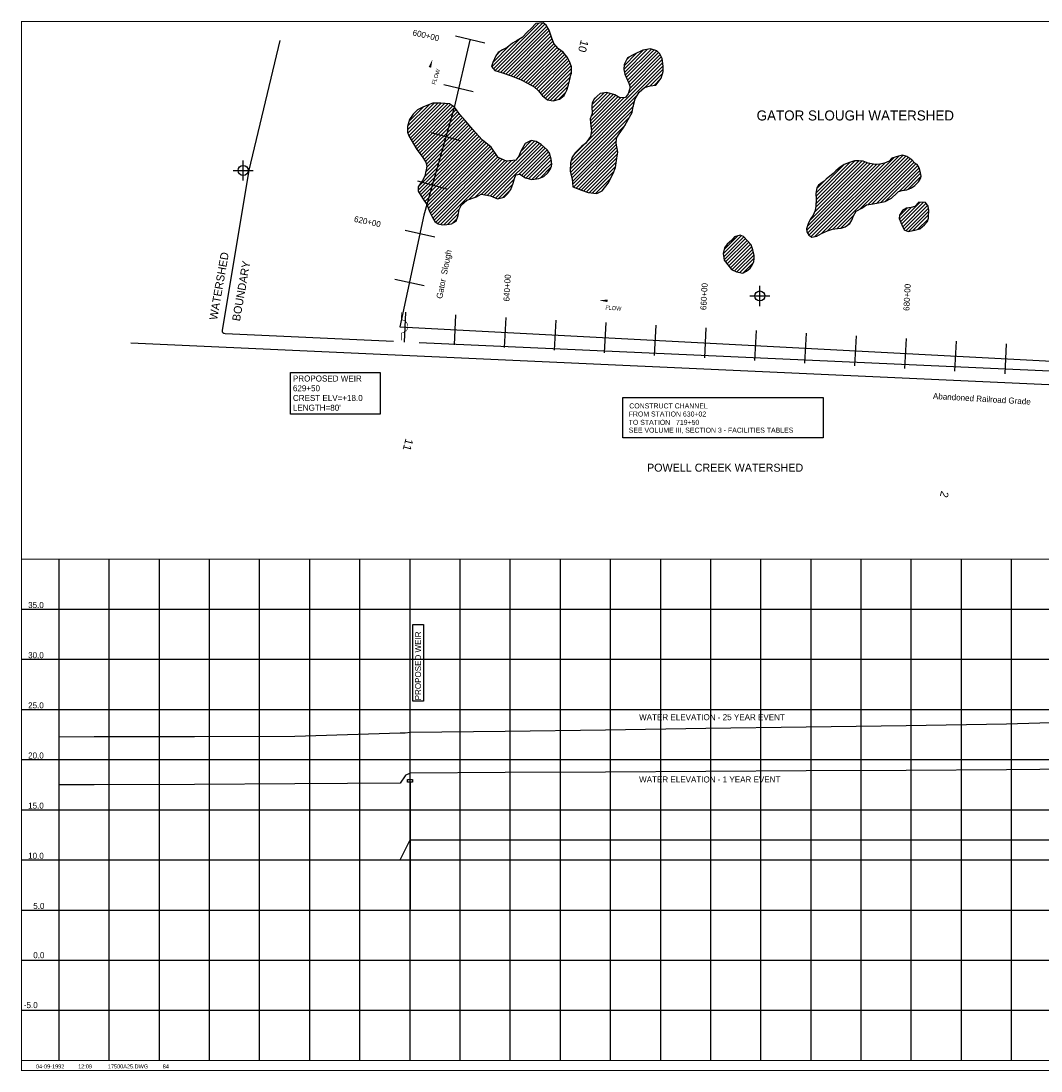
# Model space of a CAD drawing. Extents: x 209332 to 225342, y 883705 to 900237.
# Tile 2 of 3: x 209332 to 219505, y 889767 to 900237. Entities that reach past the tile are written whole.
import ezdxf
from ezdxf.enums import TextEntityAlignment as Align

# ---------------------------------------------------------------- set-up
doc = ezdxf.new("R2010")
doc.units = 0
doc.header["$LTSCALE"] = 800
doc.header["$PDMODE"] = 34
doc.header["$PDSIZE"] = 100
doc.linetypes.add('DASHED', pattern=[0])
doc.linetypes.add('STREAM', pattern=[0])
doc.layers.get('0').update_dxf_attribs({"linetype": 'CONTINUOUS'})
for name, color, linetype in [('BORDER', 1, 'CONTINUOUS'), ('GRID', 2, 'CONTINUOUS'), ('MLLTXT', 7, 'CONTINUOUS'), ('PROPOSED', 7, 'CONTINUOUS'), ('RR', 13, 'CONTINUOUS'), ('SEC', 2, 'CONTINUOUS'), ('STATIONS', 7, 'CONTINUOUS'), ('STRUCTURES', 1, 'CONTINUOUS'), ('TEXT', 7, 'CONTINUOUS'), ('TRUNKS', 5, 'STREAM'), ('WETDBA', 12, 'CONTINUOUS'), ('WETFILL', 8, 'CONTINUOUS'), ('WSHEDS', 3, 'CONTINUOUS')]:
    doc.layers.add(name, color=color, linetype=linetype)

# ---------------------------------------------------------------- blocks, each defined once
blk = doc.blocks.new('LOGON')
at = {"color": 0}
blk.add_attdef('DATE', text='', height=1, dxfattribs=at).set_placement((-1.87, 1.76), align=Align.RIGHT)
for tag, p in [('TIME', (1.56, 1.76)), ('DRAWING', (8.97, 1.76)), ('OPERATOR', (22.66, 1.76))]:
    blk.add_attdef(tag, p, '', height=1, dxfattribs=at)
blk = doc.blocks.new('FLARROW')
at = {"color": 0}
blk.add_lwpolyline([(-0.28, 0.019, 0, 0.05, 0), (-0.112, 0.019, 0, 0, -0.087559), (-0.012, 0.001, 0, 0, 0.245722), (0.075, 0.013, 0, 0, -0.309425), (0.212, 0.015, 0, 0, 0), (0.278, 0.013, 0, 0, 0)], format="xyseb", dxfattribs=at)
blk.add_text('FLOW', height=0.08, dxfattribs=at).set_placement((0.015, -0.157), align=Align.CENTER)
blk = doc.blocks.new('*X')
at = {"color": 0}
for p, q in [((214044, 899761), (214498, 900215)), ((214061, 899743), (214537, 900218)), ((214088, 899734), (214558, 900204)), ((214114, 899725), (214575, 900185)), ((214141, 899716), (214588, 900163)), ((214167, 899707), (214601, 900141)), ((214194, 899698), (214610, 900115)), ((214028, 899780), (214306, 900058)), ((214220, 899689), (214620, 900089)), ((214246, 899680), (214629, 900063)), ((214271, 899670), (214637, 900036)), ((214297, 899660), (214647, 900010)), ((214037, 899824), (214204, 899992)), ((214068, 899890), (214115, 899938)), ((214322, 899650), (214664, 899992)), ((214345, 899638), (214681, 899973)), ((214368, 899625), (214699, 899956)), ((214391, 899613), (214719, 899941)), ((214414, 899600), (214739, 899925)), ((214436, 899587), (214755, 899906)), ((215344, 899752), (215539, 899948)), ((215347, 899791), (215472, 899916)), ((215350, 899723), (215582, 899955)), ((215358, 899696), (215619, 899957)), ((215369, 899672), (215646, 899949)), ((215380, 899647), (215673, 899940)), ((215391, 899623), (215690, 899922)), ((215400, 899597), (215706, 899903)), ((214457, 899573), (214770, 899886)), ((214475, 899556), (214785, 899866)), ((214493, 899538), (214797, 899842)), ((214509, 899519), (214809, 899819)), ((214525, 899500), (214818, 899792)), ((215015, 899105), (215732, 899823)), ((215371, 899850), (215402, 899881)), ((215391, 899516), (215728, 899854)), ((215403, 899565), (215718, 899879)), ((214543, 899482), (214823, 899762)), ((214563, 899467), (214822, 899726)), ((214843, 898898), (215736, 899791)), ((215554, 899574), (215737, 899757)), ((215604, 899588), (215732, 899717)), ((214583, 899451), (214811, 899680)), ((214613, 899446), (214801, 899634)), ((214646, 899443), (214789, 899587)), ((215646, 899595), (215714, 899664)), ((214693, 899455), (214766, 899528)), ((214816, 898836), (215484, 899503)), ((215011, 899242), (215264, 899496)), ((215014, 899210), (215286, 899482)), ((215017, 899284), (215238, 899505)), ((215026, 899364), (215183, 899521)), ((215026, 899400), (215145, 899518)), ((215027, 899329), (215210, 899513)), ((215045, 899454), (215070, 899479)), ((213186, 899151), (213452, 899416)), ((213188, 899188), (213402, 899402)), ((213190, 899119), (213488, 899417)), ((213199, 899092), (213524, 899418)), ((213203, 899238), (213345, 899380)), ((213212, 899070), (213556, 899415)), ((213225, 899048), (213588, 899411)), ((213238, 899026), (213615, 899403)), ((213251, 899003), (213636, 899389)), ((213265, 898981), (213657, 899373)), ((214810, 898759), (215440, 899389)), ((214811, 898795), (215451, 899436)), ((215017, 899178), (215310, 899471)), ((215021, 899147), (215348, 899474)), ((213278, 898959), (213672, 899354)), ((213293, 898939), (213688, 899334)), ((213308, 898919), (213703, 899314)), ((213323, 898898), (213719, 899295)), ((213338, 898878), (213736, 899276)), ((214812, 898726), (215431, 899345)), ((214820, 898698), (215404, 899282)), ((213352, 898856), (213752, 899257)), ((213365, 898835), (213769, 899238)), ((213367, 898731), (213817, 899180)), ((213373, 898807), (213785, 899219)), ((213376, 898775), (213801, 899200)), ((214827, 898670), (215360, 899203)), ((213293, 898550), (213867, 899124)), ((213296, 898588), (213850, 899142)), ((213303, 898525), (213883, 899105)), ((213316, 898503), (213900, 899087)), ((213330, 898481), (213917, 899068)), ((213355, 898683), (213833, 899161)), ((214831, 898638), (215286, 899093)), ((213344, 898460), (213934, 899050)), ((213358, 898438), (213954, 899034)), ((213372, 898417), (213973, 899018)), ((213384, 898394), (213993, 899002)), ((213395, 898369), (214012, 898987)), ((213405, 898344), (214029, 898968)), ((213953, 898503), (214480, 899030)), ((213983, 898498), (214502, 899017)), ((214013, 898493), (214524, 899003)), ((214039, 898483), (214542, 898986)), ((214279, 898865), (214453, 899039)), ((214302, 898711), (214561, 898970)), ((214319, 898940), (214423, 899044)), ((214834, 898606), (215271, 899043)), ((214843, 898580), (215271, 899008)), ((214869, 898570), (215276, 898978)), ((213416, 898320), (214044, 898947)), ((213427, 898296), (214058, 898926)), ((213439, 898272), (214072, 898905)), ((213453, 898250), (214087, 898884)), ((213469, 898232), (214107, 898869)), ((213490, 898217), (214131, 898858)), ((214326, 898699), (214579, 898953)), ((214347, 898685), (214594, 898932)), ((214370, 898673), (214606, 898909)), ((214398, 898665), (214614, 898881)), ((214426, 898657), (214621, 898853)), ((214895, 898561), (215281, 898948)), ((214920, 898551), (215282, 898913)), ((214947, 898542), (215276, 898871)), ((217250, 898088), (218036, 898874)), ((217316, 898119), (218088, 898890)), ((217377, 898145), (218131, 898898)), ((217430, 898162), (218157, 898889)), ((217472, 898168), (218180, 898876)), ((217700, 898361), (218201, 898862)), ((213519, 898210), (214156, 898847)), ((213802, 898459), (214185, 898841)), ((213857, 898477), (214224, 898845)), ((213923, 898508), (214263, 898848)), ((214465, 898662), (214625, 898821)), ((214512, 898673), (214621, 898782)), ((214973, 898533), (215269, 898829)), ((215002, 898527), (215262, 898786)), ((217168, 898147), (217831, 898810)), ((217174, 898189), (217801, 898816)), ((217178, 898121), (217863, 898807)), ((217191, 898100), (217900, 898808)), ((217202, 898252), (217773, 898823)), ((217214, 898087), (217950, 898823)), ((217245, 898331), (217748, 898833)), ((217259, 898379), (217720, 898841)), ((217262, 898418), (217687, 898843)), ((217262, 898489), (217601, 898828)), ((217262, 898524), (217547, 898809)), ((217263, 898455), (217650, 898841)), ((217782, 898408), (218221, 898847)), ((217823, 898413), (218239, 898829)), ((217864, 898418), (218258, 898813)), ((217908, 898428), (218276, 898796)), ((217955, 898439), (218290, 898774)), ((218089, 898538), (218298, 898747)), ((214064, 898472), (214254, 898662)), ((215033, 898523), (215243, 898733)), ((215065, 898519), (215212, 898666)), ((217270, 898568), (217363, 898661)), ((218135, 898548), (218305, 898719)), ((218182, 898560), (218308, 898686)), ((214092, 898465), (214238, 898611)), ((214139, 898477), (214208, 898546)), ((215124, 898542), (215136, 898554)), ((213551, 898207), (213706, 898363)), ((218093, 898294), (218169, 898370)), ((218094, 898260), (218213, 898379)), ((218104, 898235), (218299, 898429)), ((218114, 898210), (218333, 898429)), ((218126, 898186), (218360, 898420)), ((218137, 898162), (218374, 898398)), ((218159, 898148), (218382, 898372)), ((218186, 898140), (218387, 898341)), ((213589, 898210), (213695, 898316)), ((213636, 898222), (213681, 898266)), ((217510, 898171), (217635, 898296)), ((217580, 898206), (217606, 898231)), ((218228, 898147), (218384, 898303)), ((218274, 898157), (218379, 898262)), ((216336, 897916), (216516, 898096)), ((216341, 897885), (216540, 898085)), ((216345, 897960), (216477, 898092)), ((216345, 897855), (216558, 898067)), ((216360, 897834), (216575, 898049)), ((216375, 897814), (216592, 898031)), ((216391, 897795), (216609, 898012)), ((216406, 897774), (216620, 897989)), ((216423, 897755), (216630, 897962)), ((216447, 897745), (216637, 897934)), ((216473, 897735), (216643, 897905)), ((216503, 897730), (216645, 897871)), ((216535, 897726), (216635, 897826)), ((221799, 897298), (221987, 897486)), ((221810, 897274), (222019, 897482)), ((221815, 897350), (221934, 897468)), ((221821, 897249), (222050, 897479)), ((221832, 897225), (222078, 897471)), ((221845, 897203), (222104, 897462)), ((221860, 897182), (222123, 897446)), ((221880, 897167), (222143, 897430)), ((221901, 897152), (222162, 897413)), ((221921, 897138), (222180, 897397)), ((221942, 897123), (222195, 897376)), ((221967, 897113), (222206, 897352)), ((221996, 897106), (222217, 897327)), ((222025, 897100), (222226, 897301)), ((222059, 897098), (222227, 897267)), ((222097, 897101), (222228, 897232)), ((222146, 897115), (222193, 897162)), ((220332, 896679), (220372, 896720)), ((220339, 896651), (220410, 896722)), ((220349, 896626), (220442, 896719)), ((220363, 896604), (220470, 896712)), ((220379, 896585), (220496, 896702)), ((220395, 896566), (220517, 896687)), ((220412, 896548), (220536, 896671)), ((220430, 896530), (220551, 896651)), ((220449, 896513), (220567, 896632)), ((220469, 896498), (220582, 896611)), ((220516, 896511), (220597, 896591)), ((220568, 896526), (220610, 896569)), ((220590, 896513), (220621, 896545)), ((220605, 896493), (220633, 896521)), ((220620, 896472), (220646, 896499)), ((220635, 896452), (220660, 896477)), ((220650, 896432), (220680, 896462)), ((220668, 896414), (220703, 896450)), ((220752, 896392), (220811, 896451)), ((220781, 896386), (220856, 896462)), ((220801, 896371), (220892, 896462)), ((220819, 896354), (220926, 896461)), ((220835, 896334), (220960, 896459)), ((220847, 896311), (220996, 896460)), ((220860, 896288), (221039, 896468)), ((220869, 896262), (221090, 896483)), ((220878, 896236), (221130, 896487)), ((220887, 896210), (221161, 896483)), ((220897, 896184), (221184, 896471)), ((220906, 896158), (221205, 896457)), ((220920, 896136), (221226, 896442)), ((220690, 896401), (220729, 896440)), ((220721, 896397), (220760, 896436)), ((220933, 896114), (221245, 896426)), ((220946, 896092), (221262, 896408)), ((220960, 896070), (221280, 896390)), ((220973, 896048), (221298, 896373)), ((220987, 896026), (221317, 896356)), ((221003, 896007), (221336, 896340)), ((221018, 895987), (221356, 896325)), ((221034, 895968), (221377, 896310)), ((221050, 895948), (221397, 896295)), ((221066, 895928), (221419, 896281)), ((221083, 895910), (221440, 896267)), ((221100, 895892), (221461, 896253)), ((221117, 895874), (221486, 896242)), ((221134, 895855), (221511, 896232)), ((221153, 895839), (221534, 896220)), ((221173, 895823), (221551, 896202)), ((221193, 895808), (221569, 896184)), ((221213, 895793), (221583, 896163)), ((221233, 895778), (221591, 896135)), ((221253, 895762), (221598, 896108)), ((221276, 895749), (221591, 896064)), ((221298, 895736), (221582, 896020)), ((221320, 895723), (221589, 895992)), ((221347, 895715), (221599, 895967)), ((221375, 895707), (221610, 895943)), ((221402, 895699), (221627, 895924)), ((219727, 895474), (220121, 895868)), ((219752, 895463), (220166, 895878)), ((219778, 895454), (220204, 895880)), ((219804, 895445), (220237, 895878)), ((219837, 895442), (220270, 895875)), ((219870, 895440), (220303, 895872)), ((219903, 895437), (220334, 895868)), ((219933, 895432), (220363, 895863)), ((219960, 895424), (220392, 895856)), ((219987, 895416), (220420, 895849)), ((220010, 895403), (220448, 895842)), ((220032, 895390), (220477, 895834)), ((220055, 895377), (220502, 895825)), ((220077, 895364), (220528, 895815)), ((221430, 895691), (221646, 895908)), ((221457, 895684), (221668, 895895)), ((221487, 895678), (221691, 895882)), ((221516, 895672), (221710, 895866)), ((221548, 895668), (221728, 895848)), ((221585, 895670), (221741, 895826)), ((219666, 895554), (219873, 895761)), ((219666, 895589), (219834, 895757)), ((219667, 895625), (219770, 895729)), ((219675, 895528), (219912, 895764)), ((219685, 895503), (219949, 895766)), ((219706, 895488), (219999, 895781)), ((220100, 895352), (220554, 895805)), ((220123, 895340), (220581, 895797)), ((220146, 895327), (220608, 895789)), ((220170, 895315), (220638, 895783)), ((220194, 895304), (220667, 895777)), ((220218, 895293), (220691, 895766)), ((220243, 895283), (220709, 895749)), ((220270, 895274), (220724, 895728)), ((221722, 895772), (221756, 895805)), ((220299, 895268), (220736, 895704)), ((220335, 895268), (220744, 895678)), ((220371, 895269), (220749, 895647)), ((220406, 895269), (220753, 895616)), ((220443, 895270), (220758, 895585)), ((220479, 895271), (220750, 895542)), ((220517, 895273), (220728, 895485)), ((220554, 895276), (220706, 895427)), ((220614, 895300), (220640, 895326)), ((220841, 895244), (220964, 895367)), ((220843, 895281), (220929, 895368)), ((220846, 895213), (220994, 895362)), ((220857, 895189), (221023, 895355)), ((220869, 895166), (221046, 895343)), ((220881, 895142), (221069, 895330)), ((220892, 895118), (221085, 895311)), ((220909, 895100), (221100, 895291)), ((220927, 895082), (221116, 895271)), ((220946, 895066), (221131, 895251)), ((220964, 895049), (221145, 895230)), ((220985, 895035), (221158, 895208)), ((221007, 895021), (221169, 895184)), ((221037, 895016), (221174, 895153)), ((221071, 895015), (221177, 895121)), ((221124, 895032), (221157, 895065))]:
    blk.add_line(p, q, dxfattribs=at)
blk = doc.blocks.new('WEIR')
at = {"layer": 'STRUCTURES', "color": 0, "const_width": 30}
blk.add_lwpolyline([(13, 761), (13, 358, -1), (13, -332), (13, -734)], format="xyb", dxfattribs=at)

msp = doc.modelspace()

# ---------------------------------------------------------------- linework, layer by layer
at = {"layer": 'BORDER', "color": 0, "const_width": 10}
msp.add_lwpolyline([(209337, 889772), (225337, 889772), (225337, 900232), (209337, 900232)], close=True, dxfattribs=at)
for points in [[(209337, 894872), (225337, 894872)], [(209337, 889872), (225337, 889872)]]:
    msp.add_lwpolyline(points, dxfattribs=at)
at = {"layer": 'GRID', "color": 0}
for points in [[(209712, 889872), (209712, 894872)], [(210212, 889872), (210212, 894872)], [(210712, 889872), (210712, 894872)], [(211212, 889872), (211212, 894872)], [(211712, 889872), (211712, 894872)], [(212212, 889872), (212212, 894872)], [(212712, 889872), (212712, 894872)], [(213212, 889872), (213212, 894872)], [(213712, 889872), (213712, 894872)], [(214212, 889872), (214212, 894872)], [(214712, 889872), (214712, 894872)], [(215212, 889872), (215212, 894872)], [(215712, 889872), (215712, 894872)], [(216212, 889872), (216212, 894872)], [(216712, 889872), (216712, 894872)], [(217212, 889872), (217212, 894872)], [(217712, 889872), (217712, 894872)], [(218212, 889872), (218212, 894872)], [(218712, 889872), (218712, 894872)], [(219212, 889872), (219212, 894872)], [(209337, 894372), (225337, 894372)], [(209337, 893872), (225337, 893872)], [(209337, 893372), (225337, 893372)], [(209337, 892872), (225337, 892872)], [(209337, 892372), (225337, 892372)], [(209337, 891872), (225337, 891872)], [(209337, 891372), (225337, 891372)], [(209337, 890872), (225337, 890872)], [(209337, 890372), (225337, 890372)]]:
    msp.add_lwpolyline(points, dxfattribs=at)
at = {"layer": 'PROPOSED', "color": 0}
for p, q in [((212020, 896316), (212020, 896732)), ((212020, 896732), (212913, 896732)), ((212913, 896732), (212913, 896316)), ((212913, 896316), (212020, 896316)), ((213239, 893454), (213239, 894218)), ((213239, 894218), (213346, 894218)), ((213346, 894218), (213346, 893454)), ((213346, 893454), (213239, 893454)), ((213213, 892647), (213213, 891382))]:
    msp.add_line(p, q, dxfattribs=at)
for points in [[(215334, 896082), (215334, 896482), (217334, 896482), (217334, 896082)], [(213213, 892672), (213238, 892672), (213238, 892647), (213188, 892647), (213188, 892672)]]:
    msp.add_lwpolyline(points, close=True, dxfattribs=at)
for points in [[(209712, 893098), (210062, 893101), (211062, 893103), (212062, 893106), (213112, 893140), (213162, 893139), (213164, 893139), (213214, 893145), (214162, 893157), (215162, 893170), (216162, 893184), (217162, 893199), (218162, 893212), (219162, 893228), (220162, 893259), (221162, 893311), (222162, 893357), (223162, 893390)], [(223162, 892805), (222162, 892798), (221162, 892791), (220162, 892781), (219162, 892771), (218162, 892765), (217162, 892759), (216162, 892753), (215162, 892748), (214162, 892743), (213214, 892737), (213164, 892712), (213162, 892709), (213112, 892637), (212062, 892629), (211062, 892625), (210062, 892622), (209712, 892621)], [(213112, 891872), (213214, 892071)]]:
    msp.add_lwpolyline(points, dxfattribs=at)
at = {"layer": 'PROPOSED', "color": 0, "linetype": 'DASHED'}
for points in [[(213214, 892071), (214162, 892071), (215162, 892071), (216162, 892071), (217162, 892071), (218162, 892071), (219162, 892071), (220162, 892071), (221162, 892071), (222162, 892071), (223162, 892071)], [(209712, 891871), (210062, 891871), (211062, 891871), (212062, 891871), (213112, 891871), (213112, 891872)]]:
    msp.add_lwpolyline(points, dxfattribs=at)
at = {"layer": 'RR', "color": 0}
msp.add_lwpolyline([(224715, 896376), (210427, 897023)], dxfattribs=at)
at = {"layer": 'SEC', "color": 0}
for p in [(211548, 898747), (216701, 897495)]:
    msp.add_point(p, dxfattribs=at)
at = {"layer": 'STATIONS', "color": 0}
for p, q in [((213957, 900017), (213665, 900086)), ((213842, 899530), (213550, 899599)), ((213714, 899041), (213425, 899121)), ((213579, 898559), (213290, 898640)), ((213458, 898083), (213165, 898147)), ((213352, 897595), (213059, 897658)), ((213168, 897334), (213152, 897035)), ((213667, 897308), (213651, 897008)), ((214166, 897282), (214151, 896982)), ((214666, 897255), (214650, 896956)), ((215165, 897229), (215149, 896929)), ((215664, 897203), (215648, 896903)), ((216164, 897176), (216148, 896877)), ((216663, 897150), (216647, 896850)), ((217162, 897124), (217146, 896824)), ((217661, 897097), (217646, 896798)), ((218161, 897071), (218145, 896771)), ((218660, 897045), (218644, 896745)), ((219159, 897018), (219144, 896719))]:
    msp.add_line(p, q, dxfattribs=at)
at = {"layer": 'TRUNKS', "color": 0}
msp.add_lwpolyline([(213810, 900045), (213651, 899374), (213351, 898300), (213110, 897187), (223402, 896644)], dxfattribs=at)
msp.add_lwpolyline([(213436, 899855, 0, 25, 0), (213410, 899775, 0, 0, -0.087559), (213386, 899730, 0, 0, 0.245722), (213378, 899687, 0, 0, -0.309425), (213357, 899622, 0, 0, 0), (213346, 899590, 0, 0, 0)], format="xyseb", dxfattribs=at)
at = {"layer": 'WETDBA', "color": 0}
for points in [[(214822, 899718), (214823, 899779), (214807, 899825), (214781, 899873), (214738, 899927), (214692, 899961), (214646, 900012), (214624, 900076), (214599, 900145), (214569, 900194), (214540, 900218), (214466, 900212), (214420, 900163), (214385, 900128), (214332, 900074), (214280, 900042), (214233, 900016), (214181, 899972), (214133, 899949), (214091, 899922), (214067, 899889), (214037, 899824), (214025, 899782), (214058, 899744), (214123, 899722), (214220, 899689), (214319, 899651), (214383, 899617), (214450, 899579), (214492, 899540), (214533, 899491), (214584, 899450), (214641, 899442), (214702, 899457), (214748, 899495), (214776, 899547), (214794, 899602), (214805, 899653), (214814, 899689)], [(215291, 899103), (215345, 899177), (215427, 899324), (215439, 899384), (215458, 899462), (215499, 899528), (215550, 899573), (215606, 899589), (215662, 899598), (215717, 899667), (215737, 899734), (215737, 899786), (215727, 899862), (215703, 899909), (215673, 899941), (215609, 899960), (215534, 899947), (215451, 899906), (215381, 899871), (215348, 899804), (215343, 899753), (215353, 899706), (215394, 899618), (215406, 899576), (215389, 899510), (215362, 899475), (215306, 899471), (215255, 899501), (215175, 899523), (215110, 899513), (215048, 899460), (215027, 899418), (215025, 899383), (215027, 899314), (215009, 899260), (215016, 899189), (215022, 899142), (215011, 899086), (214961, 899016), (214923, 898984), (214859, 898924), (214830, 898878), (214811, 898822), (214809, 898738), (214828, 898662), (214836, 898582), (214922, 898551), (214989, 898528), (215076, 898518), (215128, 898544), (215189, 898621), (215237, 898716), (215260, 898776), (215275, 898869), (215284, 898930), (215269, 899019), (215272, 899065), (215281, 899085)], [(214626, 898808), (214620, 898859), (214603, 898919), (214580, 898952), (214521, 899006), (214469, 899036), (214421, 899044), (214360, 899016), (214318, 898938), (214298, 898890), (214267, 898849), (214173, 898840), (214092, 898876), (214022, 898979), (213935, 899049), (213898, 899089), (213840, 899154), (213763, 899244), (213710, 899305), (213654, 899377), (213604, 899410), (213518, 899418), (213439, 899416), (213347, 899381), (213287, 899352), (213243, 899308), (213208, 899256), (213187, 899185), (213186, 899129), (213199, 899091), (213246, 899013), (213280, 898955), (213332, 898886), (213368, 898830), (213378, 898786), (213359, 898691), (213336, 898648), (213294, 898585), (213293, 898541), (213337, 898470), (213379, 898407), (213410, 898332), (213437, 898276), (213460, 898238), (213492, 898215), (213536, 898206), (213580, 898209), (213625, 898216), (213673, 898242), (213692, 898299), (213703, 898357), (213726, 898403), (213777, 898450), (213874, 898484), (213921, 898509), (214015, 898492), (214085, 898464), (214150, 898479), (214186, 898516), (214217, 898558), (214241, 898619), (214255, 898667), (214266, 898704), (214306, 898711), (214365, 898674), (214428, 898657), (214496, 898666), (214545, 898687), (214586, 898723), (214613, 898763), (214623, 898788)], [(218305, 898723), (218291, 898772), (218271, 898805), (218248, 898820), (218217, 898851), (218166, 898885), (218125, 898900), (218084, 898889), (218019, 898868), (217992, 898840), (217943, 898820), (217899, 898808), (217851, 898807), (217783, 898819), (217730, 898840), (217687, 898843), (217644, 898841), (217595, 898826), (217542, 898807), (217503, 898778), (217459, 898742), (217431, 898716), (217362, 898660), (217332, 898634), (217286, 898599), (217271, 898573), (217260, 898517), (217264, 898461), (217261, 898390), (217252, 898348), (217233, 898300), (217204, 898256), (217184, 898215), (217165, 898163), (217169, 898136), (217190, 898100), (217221, 898083), (217271, 898091), (217316, 898119), (217377, 898144), (217426, 898161), (217474, 898168), (217511, 898171), (217551, 898184), (217597, 898218), (217619, 898251), (217634, 898294), (217662, 898341), (217719, 898371), (217764, 898405), (217813, 898412), (217867, 898419), (217952, 898437), (218013, 898471), (218069, 898519), (218085, 898537), (218119, 898546), (218166, 898554), (218214, 898573), (218247, 898595), (218284, 898634), (218305, 898668), (218309, 898690)], [(218383, 898289), (218387, 898346), (218379, 898390), (218354, 898428), (218288, 898430), (218247, 898388), (218211, 898378), (218163, 898369), (218125, 898347), (218094, 898302), (218091, 898266), (218117, 898204), (218141, 898154), (218182, 898139), (218247, 898150), (218298, 898164), (218343, 898203), (218372, 898238), (218382, 898272)], [(216644, 897900), (216632, 897956), (216615, 898005), (216578, 898046), (216539, 898087), (216506, 898100), (216448, 898085), (216420, 898048), (216376, 898013), (216348, 897975), (216336, 897919), (216346, 897851), (216395, 897789), (216417, 897758), (216467, 897736), (216532, 897724), (216569, 897742), (216605, 897771), (216624, 897803), (216641, 897840), (216645, 897867), (216644, 897884)]]:
    msp.add_lwpolyline(points, close=True, dxfattribs=at)
at = {"layer": 'WSHEDS', "color": 0}
for points in [[(213047, 897040), (211368, 897116, -0.450373), (211340, 897151), (211609, 898749, -0.016482), (211609, 898751), (211916, 900042, 0.231443)], [(220573, 896619), (220584, 896665, 0.470347), (220556, 896702), (213304, 897029, -0.450373)]]:
    msp.add_lwpolyline(points, format="xyb", dxfattribs=at)

# ---------------------------------------------------------------- block references
at = {"layer": 'PROPOSED', "color": 0, "xscale": 0.1875, "yscale": 0.1875, "zscale": 0.1875, "rotation": 0.2479514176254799}
msp.add_blockref('WEIR', (213123, 897189), dxfattribs=at)
at = {"layer": 'TEXT', "color": 0, "xscale": 40, "yscale": 40, "zscale": 40, "rotation": 359.9999999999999}
msp.add_blockref('LOGON', (209839, 889722), dxfattribs=at).add_auto_attribs({'DATE': '04-09-1992', 'TIME': '12:09', 'OPERATOR': '84', 'DRAWING': '17500A25.DWG'})
at = {"layer": 'TRUNKS', "color": 0, "xscale": 500, "yscale": 500, "zscale": 500, "rotation": 356.0541918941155}
msp.add_blockref('FLARROW', (215237, 897433), dxfattribs=at)
at = {"layer": 'WETFILL', "color": 0}
msp.add_blockref('*X', (0, 0), dxfattribs=at)

# ---------------------------------------------------------------- texts
at = {"layer": 'MLLTXT', "color": 0}
for s, p in [('35.0', (209403, 894383)), ('30.0', (209403, 893883)), ('25.0', (209403, 893383)), ('20.0', (209403, 892883)), ('15.0', (209403, 892383)), ('10.0', (209403, 891883)), ('5.0', (209454, 891383)), ('0.0', (209454, 890892)), ('-5.0', (209360, 890394))]:
    msp.add_text(s, height=60, rotation=360, dxfattribs=at).set_placement(p)
at = {"layer": 'PROPOSED', "color": 0}
for s, height, p in [('PROPOSED WEIR', 60, (212044, 896642)), ('629+50', 60, (212044, 896545)), ('CREST ELV=+18.0', 60, (212044, 896448)), ("LENGTH=80'", 60, (212044, 896351)), ('FROM STATION 630+02', 50, (215393, 896293)), ('CONSTRUCT CHANNEL', 50, (215399, 896374)), ('TO STATION   719+50', 50, (215393, 896210)), ('SEE VOLUME III, SECTION 3 - FACILITIES TABLES', 50, (215393, 896132)), ('WATER ELEVATION - 25 YEAR EVENT', 60, (215497, 893265)), ('WATER ELEVATION - 1 YEAR EVENT', 60, (215497, 892644))]:
    msp.add_text(s, height=height, dxfattribs=at).set_placement(p)
msp.add_text('PROPOSED WEIR', height=60, rotation=90, dxfattribs=at).set_placement((213322, 893463))
at = {"layer": 'STATIONS', "color": 0}
for s, rotation, p in [('600+00', 346.678, (213364, 900064)), ('620+00', 347.7495, (212781, 898207)), ('640+00', 86.9809, (214210, 897574)), ('660+00', 86.9809, (216174, 897488)), ('680+00', 86.9809, (218199, 897480))]:
    msp.add_text(s, height=60, rotation=rotation, dxfattribs=at).set_placement(p, align=Align.CENTER)
at = {"layer": 'TEXT', "color": 0}
for s, height, rotation, p in [('10', 80, 255, (214917, 900053)), ('GATOR SLOUGH WATERSHED', 100, 360, (216669, 899245)), ('WATERSHED', 80, 80, (211287, 897251)), ('BOUNDARY', 80, 80, (211515, 897239)), ('Abandoned Railroad Grade', 60, 356.6622, (218426, 896468)), ('11', 80, 255, (213169, 896079)), ('POWELL CREEK WATERSHED', 80, 360, (215576, 895743)), ('2', 80, 255, (218511, 895555))]:
    msp.add_text(s, height=height, rotation=rotation, dxfattribs=at).set_placement(p)
at = {"layer": 'TRUNKS', "color": 0}
msp.add_text('FLOW', height=40, rotation=71.9262, dxfattribs=at).set_placement((213489, 899675), align=Align.CENTER)
msp.add_text('Gator  Slough', height=60, rotation=78.8594, dxfattribs=at).set_placement((213532, 897463))

doc.saveas('drawing.dxf')
